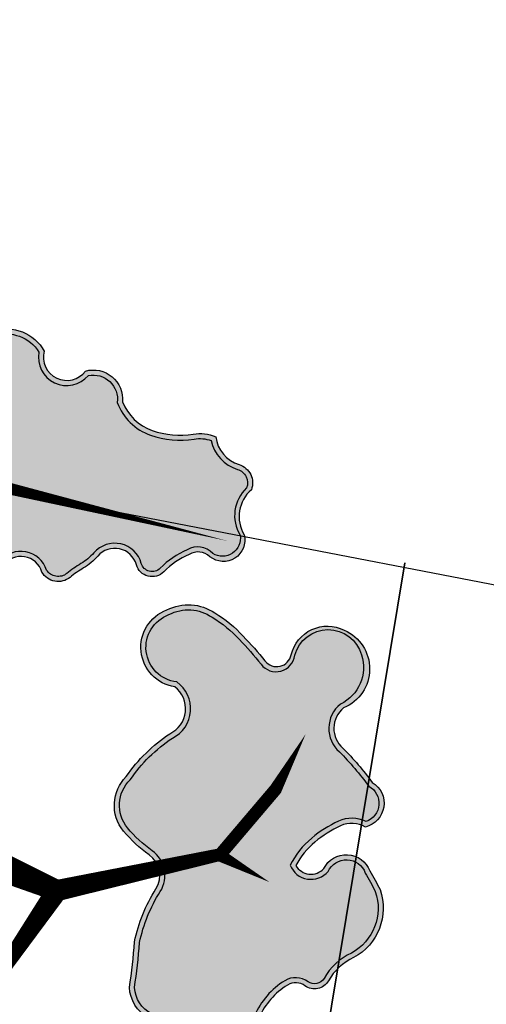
# Model space of a CAD drawing. Header units: metres. Extents: x 32353251 to 32353583, y 5707748 to 5708004.
# Tile 129 of 164: x 32353331.48 to 32353340.42, y 5707945.34 to 5707964.21. Entities that reach past the tile are written whole.
import ezdxf

# ---------------------------------------------------------------- set-up
doc = ezdxf.new("R2010")
doc.units = ezdxf.units.M
doc.header["$LTSCALE"] = 0.75
doc.layers.get('0').update_dxf_attribs({"linetype": 'CONTINUOUS'})
doc.layers.get('DEFPOINTS').update_dxf_attribs({"linetype": 'CONTINUOUS'})
for name, color, linetype, transparency in [('10414944$0$PF-Krone', 33, 'CONTINUOUS', 0.7), ('10414944$0$PF-Krone_SOL', 70, 'CONTINUOUS', 0.7), ('10414944$0$ST-Baum', 7, 'CONTINUOUS', 0.7)]:
    doc.layers.add(name, color=color, linetype=linetype, transparency=transparency)
doc.layers.add('10414944$0$PF-Stamm', color=7, linetype='CONTINUOUS', true_color=0x5f5144, transparency=0.7)
doc.layers.add('10417023$0$#9_002_GES I Übersicht Erdgeschoss_1_701_Grundstücksgrenze.A', color=7, linetype='CONTINUOUS', lineweight=25)
doc.layers.add('10417023$0$Keine', color=7, linetype='CONTINUOUS', lineweight=13)

# ---------------------------------------------------------------- blocks, each defined once
blk = doc.blocks.new('19-A2-A0')
at = {"layer": 'DEFPOINTS'}
blk.add_lwpolyline([(-489.15, -204.65), (489.1499999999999, -204.65), (489.1499999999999, 204.6499999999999), (-489.15, 204.65)], close=True, dxfattribs=at)
blk = doc.blocks.new('10414944$0$PF-BAUM_12')
at = {"layer": '10414944$0$PF-Krone_SOL', "transparency": 33554457}
h = blk.add_hatch(color=256, dxfattribs=at)
h.dxf.hatch_style = 1
h.set_gradient(color1=(88, 186, 72), color2=(175, 217, 170), tint=1, name='INVSPHERICAL')
edge = h.paths.add_edge_path()
edge.add_arc((-1.275830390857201, 1.399382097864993), 0.5409778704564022, 250.2469540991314, 303.4279495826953)
edge.add_arc((-0.5984433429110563, 0.4187938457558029), 0.6510505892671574, 94.36910483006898, 125.6408546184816, ccw=False)
edge.add_arc((-0.587127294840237, 0.2706846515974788), 0.7995914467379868, 79.90603873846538, 94.36910483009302, ccw=False)
edge.add_arc((-0.4073649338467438, 1.280481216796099), 0.2260808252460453, 259.9060387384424, 345.036763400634)
edge.add_arc((3.355624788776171, 0.2747785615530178), 3.668983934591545, 162.1844054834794, 165.0367634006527, ccw=False)
edge.add_arc((-0.2456361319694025, 1.432098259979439), 0.1136697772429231, 342.1844054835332, 421.4180956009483)
edge.add_arc((-0.3771698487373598, 1.19066696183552), 0.3886064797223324, 61.41809560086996, 105.4179101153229)
edge.add_arc((-0.4936066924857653, 1.612872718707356), 0.04936068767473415, 76.8677145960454, 285.41791011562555, ccw=False)
edge.add_arc((-0.4341673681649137, 1.767018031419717), 0.1165230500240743, 245.5522695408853, 317.881899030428)
edge.add_arc((-0.4413423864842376, 1.854276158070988), 0.1900562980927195, 299.5067279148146, 335.7073154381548)
edge.add_arc((-0.3904004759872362, 1.888891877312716), 0.1663692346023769, 317.3095623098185, 366.5168461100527)
edge.add_arc((-0.3153293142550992, 1.913845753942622), 0.09042715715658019, 356.149970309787, 452.3298293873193)
edge.add_arc((-0.2836797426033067, 2.114347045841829), 0.115674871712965, 186.3954916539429, 252.218544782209, ccw=False)
edge.add_arc((-0.1459217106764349, 2.139917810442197), 0.2556222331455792, 124.29676579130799, 188.6524407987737, ccw=False)
edge.add_arc((-0.3624160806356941, 2.415849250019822), 0.09717537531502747, 318.212910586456, 468.939619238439)
edge.add_arc((-0.4454785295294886, 2.554862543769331), 0.06980565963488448, 219.6884793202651, 317.5680266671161, ccw=False)
edge.add_arc((-0.5986654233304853, 2.082493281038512), 0.439202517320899, 76.91022463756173, 116.5449462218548)
edge.add_arc((-1.495104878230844, 4.557210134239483), 2.19639944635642, 281.76109639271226, 288.5889336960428, ccw=False)
edge.add_arc((-1.011380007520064, 0.8577594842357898), 1.549581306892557, 91.33232178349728, 98.00209096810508)
edge.add_arc((-1.110200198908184, 1.690989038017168), 0.7109395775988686, 99.46380088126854, 131.7621549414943)
edge.add_arc((-1.477296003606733, 2.155428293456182), 0.1251505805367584, 148.2467478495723, 256.0758048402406)
edge.add_arc((-1.523772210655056, 1.967966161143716), 0.06798690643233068, -114.95558517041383, 76.07580484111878, ccw=False)
edge.add_arc((-1.636922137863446, 1.724823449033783), 0.2001945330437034, 65.04441483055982, 122.1083113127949)
edge.add_arc((-1.789896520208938, 1.968606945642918), 0.08761018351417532, 221.6313549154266, 302.10831131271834, ccw=False)
edge.add_arc((-1.960268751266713, 1.817176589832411), 0.1403324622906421, 41.63135491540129, 166.8647619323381)
edge.add_arc((-2.344888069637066, 1.951900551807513), 0.2684363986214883, 321.9494812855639, 337.47522959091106, ccw=False)
edge.add_line((-2.1335031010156, 1.78644815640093), (-2.24070044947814, 1.672145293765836))
edge.add_arc((-2.050168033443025, 1.55746642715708), 0.2223822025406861, 148.9568377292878, 261.8330409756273)
edge.add_arc((-2.014945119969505, 1.023902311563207), 0.3204793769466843, 78.77175414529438, 102.03339601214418, ccw=False)
edge.add_arc((0.8411733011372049, 15.41112581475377), 14.34749978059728, 258.7717541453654, 259.659480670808)
edge.add_arc((-1.756767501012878, 1.172825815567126), 0.1258717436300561, 30.356045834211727, 79.65948067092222, ccw=False)
edge.add_arc((-1.887098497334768, 1.096495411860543), 0.2769098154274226, -0.4934409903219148, 30.356045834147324, ccw=False)
edge.add_arc((-1.360198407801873, 1.091957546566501), 0.2500098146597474, 179.5065590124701, 221.3188039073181)
edge.add_line((-1.547967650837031, 0.9268890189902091), (-1.458662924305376, 0.8902364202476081))
edge = h.paths.add_edge_path()
edge.add_arc((-2.059481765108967, -1.084874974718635), 0.2169261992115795, 117.743017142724, 251.4279173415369, ccw=False)
edge.add_arc((-2.253533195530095, -0.7960594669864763), 0.1343037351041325, 313.8670810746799, 413.8728587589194)
edge.add_arc((-1.138115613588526, 0.5381594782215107), 1.605061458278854, 221.5239991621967, 229.7889853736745, ccw=False)
edge.add_arc((-2.284347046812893, -0.4136953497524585), 0.1251460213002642, 108.7980098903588, 243.7028881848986, ccw=False)
edge.add_arc((-2.265693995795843, -0.1709504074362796), 0.1375594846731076, 244.6114760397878, 299.8242441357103)
edge.add_arc((-2.492195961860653, 0.2241565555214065), 0.5929852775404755, 299.8242441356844, 314.8751988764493)
edge.add_arc((-2.363394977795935, 0.09479323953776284), 0.4104351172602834, 314.8751988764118, 336.5606790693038)
edge.add_arc((-2.060380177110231, -0.1191084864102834), 0.08929884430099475, 34.5470326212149, 142.2333231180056)
edge.add_arc((-2.250865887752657, -0.01744387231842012), 0.1287676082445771, 205.9400492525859, 338.60503773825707, ccw=False)
edge.add_arc((-1.108164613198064, 0.8263883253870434), 1.547287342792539, 211.5442282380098, 215.5748454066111, ccw=False)
edge.add_arc((-2.164689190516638, 0.135857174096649), 0.2878534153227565, 123.29343593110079, 204.4063149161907, ccw=False)
edge.add_arc((-2.467457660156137, 0.6266363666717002), 0.2890336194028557, 300.0552099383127, 335.4000582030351)
edge.add_arc((-2.130212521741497, 0.4722339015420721), 0.0818766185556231, 58.400233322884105, 155.4000582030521, ccw=False)
edge.add_arc((-2.045506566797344, 0.6099227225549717), 0.07978138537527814, 238.4002333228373, 306.4203699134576)
edge.add_arc((-2.216338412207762, 0.8414610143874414), 0.3675199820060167, 306.4203699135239, 341.4929146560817)
edge.add_arc((-1.788351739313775, 0.6981998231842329), 0.0838073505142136, 72.42881272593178, 161.4929146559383, ccw=False)
edge.add_arc((-1.597036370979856, 1.302356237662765), 0.5499169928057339, 252.4288127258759, 281.6379014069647)
edge.add_arc((-1.383265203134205, 0.6006349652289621), 0.1928224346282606, 8.247918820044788, 122.2309709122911, ccw=False)
edge.add_arc((1.431251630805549, 0.4423670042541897), 2.630268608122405, 175.9464692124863, 181.0703957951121)
edge.add_arc((-2.00401799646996, 0.487025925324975), 0.8109027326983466, 332.6061259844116, 353.35791097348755, ccw=False)
edge.add_arc((-1.169561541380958, 0.05459796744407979), 0.1289438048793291, 152.6061259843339, 239.8128226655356)
edge.add_arc((-1.570920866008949, -0.6353615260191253), 0.6692625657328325, 44.463168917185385, 59.81282266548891, ccw=False)
edge.add_arc((-1.241688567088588, -0.3122416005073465), 0.207959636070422, -40.16628795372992, 44.46316891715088, ccw=False)
edge.add_arc((-1.796536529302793, -0.0424845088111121), 0.8201163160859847, 308.5292996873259, 330.4961341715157, ccw=False)
edge.add_arc((-1.213439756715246, -0.8062843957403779), 0.1419798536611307, 120.5815233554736, 237.1739812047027)
edge.add_arc((-1.303262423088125, -1.129719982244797), 0.2045314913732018, -64.49100201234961, 86.39601769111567, ccw=False)
edge.add_arc((-1.343038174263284, -1.111542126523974), 0.2397159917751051, 240.4754072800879, 302.2335774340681, ccw=False)
edge.add_arc((-1.212496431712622, -0.7917876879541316), 0.5839379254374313, 226.3664527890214, 244.7951840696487, ccw=False)
edge.add_arc((-0.7205358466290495, -0.1507537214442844), 1.390051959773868, 222.9429445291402, 229.9249013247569, ccw=False)
edge.add_arc((-1.793739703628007, -1.149493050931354), 0.07597900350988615, 42.91905236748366, 173.4992252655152)
edge.add_arc((-2.057999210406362, -1.113256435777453), 0.1907810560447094, 248.2895516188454, 351.67143994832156, ccw=False)
edge = h.paths.add_edge_path()
edge.add_arc((1.205929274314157, -0.03808187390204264), 0.6648786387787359, 150.7733560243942, 194.5557528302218)
edge.add_arc((0.9110323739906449, -0.09418379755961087), 0.3658840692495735, 197.6598679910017, 276.7526309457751)
edge.add_arc((0.952501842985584, -0.04416556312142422), 0.413367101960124, 270.2151576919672, 305.5241216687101)
edge.add_arc((1.263719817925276, -0.5120154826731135), 0.1493904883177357, -27.722531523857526, 118.39088184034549, ccw=False)
edge.add_arc((1.610601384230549, -0.6627295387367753), 0.2294921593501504, 159.2734788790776, 288.7974055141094)
edge.add_arc((1.626703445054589, -1.144600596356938), 0.2708678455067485, -1.0830160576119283, 77.66915394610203, ccw=False)
edge.add_arc((2.168692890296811, -1.047722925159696), 0.2897181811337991, 200.6131926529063, 382.9337083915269)
edge.add_arc((2.707215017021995, -0.7256574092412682), 0.3428939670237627, 147.8226503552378, 217.5909619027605, ccw=False)
edge.add_arc((2.446820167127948, -0.3829052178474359), 0.16290167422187, 259.4479773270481, 409.1515361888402)
edge.add_arc((2.798913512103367, 0.06172643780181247), 0.4044681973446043, 199.717331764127, 232.6211177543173, ccw=False)
edge.add_arc((2.5485255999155, -0.1163427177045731), 0.1368451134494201, 103.25926930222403, 162.2981442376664, ccw=False)
edge.add_arc((2.458370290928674, 0.1298676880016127), 0.1273804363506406, 297.4751888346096, 447.5020763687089)
edge.add_arc((2.459664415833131, 0.3352758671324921), 0.07826466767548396, 98.81568539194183, 273.1183725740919, ccw=False)
edge.add_arc((2.400049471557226, 0.524655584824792), 0.1217398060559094, 293.0270260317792, 374.9290756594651)
edge.add_arc((2.024496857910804, 0.3265849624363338), 0.543938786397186, 24.94830871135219, 42.11834572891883)
edge.add_arc((1.777536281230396, 0.1571253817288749), 0.8417226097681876, 39.39936629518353, 55.74996385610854)
edge.add_arc((2.28871862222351, 0.9353909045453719), 0.09061071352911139, 104.71311163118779, 245.5829301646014, ccw=False)
edge.add_arc((2.245471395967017, 1.100085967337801), 0.0796678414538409, 284.7131116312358, 435.2868883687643)
edge.add_arc((2.178622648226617, 0.8455110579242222), 0.3428733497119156, 75.2868883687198, 90.15444429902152)
edge.add_arc((2.192026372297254, 1.29077250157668), 0.1033869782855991, 200.5438286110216, 262.03398358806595, ccw=False)
edge.add_arc((1.870840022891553, 1.232273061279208), 0.2254717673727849, 5.655231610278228, 92.28552345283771)
edge.add_arc((1.892300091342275, 1.532989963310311), 0.08133979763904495, 129.4673444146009, 248.01420052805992, ccw=False)
edge.add_arc((1.637745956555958, 1.592450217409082), 0.2028788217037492, 0.9413307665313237, 108.0270818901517)
edge.add_arc((1.551550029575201, 2.041084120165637), 0.2567838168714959, 198.8037610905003, 275.2310876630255, ccw=False)
edge.add_arc((1.081010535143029, 1.905345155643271), 0.2335470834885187, 13.10922937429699, 167.2287665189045)
edge.add_arc((0.667106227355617, 1.999163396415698), 0.1908567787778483, 279.3002843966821, 347.2287665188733, ccw=False)
edge.add_arc((0.7224061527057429, 1.661477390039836), 0.1513272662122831, 99.30028439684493, 228.8091673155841)
edge.add_arc((0.4651874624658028, 1.367563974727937), 0.2392448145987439, 21.174439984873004, 48.80916731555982, ccw=False)
edge.add_arc((0.3242069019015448, 1.312953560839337), 0.3904328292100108, -10.785665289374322, 21.17443998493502, ccw=False)
edge.add_arc((-0.3793027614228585, 1.446972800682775), 1.106594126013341, 325.74486024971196, 349.2143347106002, ccw=False)
edge.add_arc((0.3557932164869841, 0.9463672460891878), 0.217228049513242, 278.26632049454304, 325.74486024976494, ccw=False)
edge.add_arc((0.4080198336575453, 0.5868876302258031), 0.1460255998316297, 98.26632049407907, 271.6730814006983)
edge.add_arc((0.4513693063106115, -0.8972217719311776), 1.338716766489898, 79.76747323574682, 91.6730814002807, ccw=False)
edge.add_arc((0.6891909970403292, 0.3778839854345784), 0.04231861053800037, -16.432465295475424, 90.01007423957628, ccw=False)
edge.add_line((0.7297810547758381, 0.3659126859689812), (0.6256929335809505, 0.2865554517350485))
edge = h.paths.add_edge_path()
edge.add_arc((-1.555223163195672, -2.256860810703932), 0.1724464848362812, 12.61889715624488, 77.74548789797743)
edge.add_arc((-1.497699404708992, -1.992023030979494), 0.0985664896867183, 164.1816184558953, 257.7454878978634, ccw=False)
edge.add_arc((-1.721456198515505, -1.839061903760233), 0.1803346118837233, 315.6357971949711, 396.2246867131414)
edge.add_arc((-1.472164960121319, -1.696410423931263), 0.1099059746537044, 56.01674859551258, 199.1656324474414, ccw=False)
edge.add_arc((-1.356177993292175, -1.537461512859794), 0.08703497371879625, 231.184356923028, 306.6089972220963)
edge.add_arc((-1.496832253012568, -1.247567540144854), 0.4080502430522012, 298.157499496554, 320.4217660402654)
edge.add_arc((-1.11798689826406, -1.560733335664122), 0.08347454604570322, 20.653440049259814, 140.4217660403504, ccw=False)
edge.add_arc((-0.9321149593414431, -1.490670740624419), 0.1151636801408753, 200.653440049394, 324.1571524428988)
edge.add_arc((-0.5981400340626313, -1.731920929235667), 0.2968325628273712, 125.84330849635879, 144.1571524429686, ccw=False)
edge.add_arc((-1.130664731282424, -0.9947323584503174), 0.6125790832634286, 305.8433084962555, 313.7682870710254)
edge.add_arc((-0.6401686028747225, -1.506784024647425), 0.09649309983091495, 35.28302061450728, 133.7682870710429, ccw=False)
edge.add_arc((-0.4572847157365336, -1.411362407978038), 0.1114227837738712, 200.8652948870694, 329.8016618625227)
edge.add_arc((5.964283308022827, -14.91256498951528), 14.85870977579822, 114.5641547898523, 115.1946115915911, ccw=False)
edge.add_arc((-0.1457535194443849, -1.53409145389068), 0.1510899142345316, 81.99943588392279, 116.2838084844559, ccw=False)
edge.add_arc((-0.129520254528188, -1.215296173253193), 0.1692439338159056, 271.623806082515, 322.4572965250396)
edge.add_arc((0.4219089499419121, -2.358237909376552), 1.120399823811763, 101.73913672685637, 111.8636470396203, ccw=False)
edge.add_arc((0.2816683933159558, -1.70446625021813), 0.4517900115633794, 61.04925684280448, 101.19463553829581, ccw=False)
edge.add_arc((0.4292618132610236, -1.46198264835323), 0.1685760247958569, -13.329732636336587, 65.05412811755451, ccw=False)
edge.add_arc((0.7010017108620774, -1.543810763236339), 0.1159577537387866, 158.2536660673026, 207.0243362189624)
edge.add_arc((0.7266853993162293, -1.435719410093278), 0.2061208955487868, 231.262642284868, 284.3776458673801)
edge.add_arc((0.7593609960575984, -1.468039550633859), 0.1683652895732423, 276.3106959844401, 373.1888080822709)
edge.add_arc((1.062288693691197, -1.322645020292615), 0.175404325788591, 121.90959285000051, 217.5827224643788, ccw=False)
edge.add_arc((1.200896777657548, -1.578616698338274), 0.4662936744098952, 12.496320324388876, 119.7416173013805, ccw=False)
edge.add_arc((1.506231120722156, -1.497401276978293), 0.1511990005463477, -66.22516994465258, 7.478724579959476, ccw=False)
edge.add_arc((1.590651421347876, -1.74789974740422), 0.114559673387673, 101.819637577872, 224.4343109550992)
edge.add_arc((1.323807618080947, -2.03664429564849), 0.2788018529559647, -26.98815304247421, 48.416980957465, ccw=False)
edge.add_arc((1.336519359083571, -2.02291467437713), 0.2742964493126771, 258.990857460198, 329.2485978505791, ccw=False)
edge.add_arc((1.66179977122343, -1.475713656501), 0.899565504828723, 229.3858036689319, 245.17635397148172, ccw=False)
edge.add_arc((0.9994391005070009, -2.236995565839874), 0.1097420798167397, 45.60372013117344, 249.2447767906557)
edge.add_arc((0.8450705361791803, -2.446470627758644), 0.1573317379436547, -95.43504692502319, 42.77878194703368, ccw=False)
edge.add_arc((0.8006672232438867, -2.220340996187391), 0.3838892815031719, 232.7999714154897, 274.407434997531, ccw=False)
edge.add_arc((0.4866273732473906, -2.606367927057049), 0.1146907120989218, 44.40200116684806, 165.1103036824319)
edge.add_arc((0.2716337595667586, -2.538690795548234), 0.1109403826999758, 123.3851654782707, 339.8556773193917, ccw=False)
edge.add_arc((0.9022259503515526, -2.367494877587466), 0.6960862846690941, 164.2603500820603, 186.4803302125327, ccw=False)
edge.add_arc((0.1063747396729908, -2.200784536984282), 0.1277932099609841, 9.965197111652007, 176.719202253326)
edge.add_arc((-48.31590581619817, -1.449866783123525), 48.30042117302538, 358.76612727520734, 359.11787380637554, ccw=False)
edge.add_arc((-0.3151971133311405, -2.36688031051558), 0.3136623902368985, 290.4728574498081, 336.89978386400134, ccw=False)
edge.add_arc((-0.2908299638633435, -2.456150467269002), 0.221667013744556, 213.8839286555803, 292.643387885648, ccw=False)
edge.add_arc((-0.5921851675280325, -2.559347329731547), 0.1190918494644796, 350.1440179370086, 508.4433663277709)
edge.add_arc((-0.7458082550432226, -2.355904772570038), 0.1504419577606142, 180.1485714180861, 290.27907681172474, ccw=False)
edge.add_arc((-1.124075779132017, -2.47034283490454), 0.254777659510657, 26.59218980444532, 75.66559330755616)
edge.add_arc((-1.166043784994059, -2.634577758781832), 0.4242899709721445, 75.66559330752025, 104.334406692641)
edge.add_arc((-1.321724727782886, -2.025345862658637), 0.2045184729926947, 251.4046212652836, 284.3344066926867, ccw=False)
at = {"layer": '10414944$0$PF-Krone'}
for points in [[(-1.48610388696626, 0.7637444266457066, -0.5428599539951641), (-1.192437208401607, 0.6282966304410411, 0.0223610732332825), (-1.198557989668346, 0.3932313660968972, -0.0907950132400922), (-1.284046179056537, 0.1139256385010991, 0.4000053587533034), (-1.234397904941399, -0.05685942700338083, -0.06707582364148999), (-1.093267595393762, -0.1665761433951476, -0.3870185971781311), (-1.082770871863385, -0.4463772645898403, -0.0961429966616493), (-1.285673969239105, -0.6840530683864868, 0.5576932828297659), (-1.29040559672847, -0.9255929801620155, -0.7734945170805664), (-1.215180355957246, -1.314313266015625, -0.2761885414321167), (-1.461169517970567, -1.320129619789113, -0.0805842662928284), (-1.615438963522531, -1.214423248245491, -0.0304739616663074), (-1.738099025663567, -1.097754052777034, 0.6406349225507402), (-1.869230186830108, -1.140890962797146, -0.4843983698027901), (-2.128572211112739, -1.290504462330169, -0.6599101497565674), (-2.160462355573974, -0.8928856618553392, 0.4663383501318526), (-2.174350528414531, -0.6875809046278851, -0.0360784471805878), (-2.339789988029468, -0.5258898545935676, -0.6675784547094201), (-2.324673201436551, -0.295224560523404, 0.2456826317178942), (-2.19728000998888, -0.2902908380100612, 0.0657667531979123), (-2.073806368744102, -0.1960596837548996, 0.0949041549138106), (-1.986828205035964, -0.0684686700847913, 0.5078024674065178), (-2.130971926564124, -0.06441764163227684, -0.6535406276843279), (-2.366660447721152, -0.07377074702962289, -0.0175886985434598), (-2.426819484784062, 0.01691476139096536, -0.3694791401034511), (-2.322699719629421, 0.3764652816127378, 0.1554554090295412), (-2.20465773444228, 0.5063174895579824, -0.4504662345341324), (-2.087310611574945, 0.541970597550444, 0.3058267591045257), (-1.998139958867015, 0.5457240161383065, 0.1542387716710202), (-1.86782494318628, 0.72480211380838, -0.4094373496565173)], [(-1.476008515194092, 0.7392897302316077, -0.5463726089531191), (-1.218586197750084, 0.6272299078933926, 0.0219199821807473), (-1.22459572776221, 0.3945170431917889, -0.0902379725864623), (-1.307139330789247, 0.1258928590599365, 0.4000053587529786), (-1.247476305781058, -0.07934194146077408, -0.0670758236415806), (-1.111830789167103, -0.1847947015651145, -0.3907620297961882), (-1.104185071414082, -0.4313992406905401, -0.0963887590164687), (-1.30053448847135, -0.6626354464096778, 0.5682633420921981), (-1.298295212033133, -0.9512673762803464, -0.7910607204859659), (-1.227756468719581, -1.291487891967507, -0.2793394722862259), (-1.44918974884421, -1.297020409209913, -0.0813963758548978), (-1.598071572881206, -1.195043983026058, -0.030818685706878), (-1.719784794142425, -1.079253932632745, 0.674461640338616), (-1.887962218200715, -1.140040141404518, -0.7642199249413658), (-2.227215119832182, -1.171771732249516, -0.3770349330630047), (-2.141779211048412, -0.9110006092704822, 0.4627582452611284), (-2.158232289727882, -0.6671480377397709, -0.0367926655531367), (-2.323881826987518, -0.504607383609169, -0.6506715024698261), (-2.325133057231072, -0.3233377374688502, 0.2268853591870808), (-2.1843442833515, -0.3128557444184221, 0.0657667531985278), (-2.055454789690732, -0.2144913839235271, 0.102669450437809), (-1.957814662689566, -0.06641701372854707, 0.5607344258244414), (-2.154037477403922, -0.05184492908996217, -0.6723522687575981), (-2.34416146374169, -0.06051485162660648, -0.0176961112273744), (-2.403786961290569, 0.02911284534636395, -0.3669931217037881), (-2.309008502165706, 0.3543383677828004, 0.1548309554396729), (-2.181008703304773, 0.4954901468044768, -0.4504662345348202), (-2.100939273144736, 0.519817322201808, 0.3058267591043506), (-1.982697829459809, 0.5247944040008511, 0.1542387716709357), (-1.843160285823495, 0.7165460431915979, -0.4094373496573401)], [(-0.2054894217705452, -2.660731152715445, -0.357852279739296), (-0.474850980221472, -2.579732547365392, 0.8265324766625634), (-0.6936661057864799, -2.49702167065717, -0.5212910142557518), (-0.8962497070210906, -2.356294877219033, 0.2174566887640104), (-1.060997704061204, -2.223497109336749, 0.1257478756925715), (-1.27108986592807, -2.223497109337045, -0.1446803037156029), (-1.386942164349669, -2.219187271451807, 0.2920727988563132), (-1.518620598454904, -2.088343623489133, -0.4325514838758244), (-1.592533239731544, -1.965154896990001, 0.3668828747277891), (-1.575979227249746, -1.732492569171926, -0.7208837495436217), (-1.41073295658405, -1.605276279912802, 0.3415219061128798), (-1.304274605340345, -1.607326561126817, 0.097452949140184), (-1.182325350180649, -1.507549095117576, -0.5760032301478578), (-1.039877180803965, -1.531290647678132, 0.5979171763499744), (-0.8387602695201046, -1.558106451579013, -0.0800797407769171), (-0.7719564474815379, -1.491302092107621, 0.0345930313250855), (-0.70691708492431, -1.437102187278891, -0.458285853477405), (-0.5614004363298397, -1.4510480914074, 0.6305648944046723), (-0.3609831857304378, -1.467407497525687, -0.0027508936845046)], [(-0.2150528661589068, -2.636537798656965, -0.3448161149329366), (-0.447731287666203, -2.573042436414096, 0.767088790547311), (-0.7103878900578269, -2.475189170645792, -0.5150631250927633), (-0.8701251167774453, -2.35054867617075, 0.2235782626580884), (-1.05455818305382, -2.198297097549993, 0.1257478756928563), (-1.277529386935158, -2.198297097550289, -0.1252454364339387), (-1.365577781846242, -2.198384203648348, 0.2707968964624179), (-1.513099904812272, -2.06292650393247, -0.4325514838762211), (-1.567508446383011, -1.972244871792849, 0.3547366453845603), (-1.555338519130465, -1.728500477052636, -0.649807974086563), (-1.424049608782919, -1.622575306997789, 0.3596155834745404), (-1.292000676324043, -1.630258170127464, 0.0974529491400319), (-1.162278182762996, -1.524120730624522, -0.5760032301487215), (-1.06421532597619, -1.540464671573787, 0.597917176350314), (-0.8176760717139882, -1.573336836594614, -0.0800797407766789), (-0.7567258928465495, -1.512386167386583, 0.0345930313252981), (-0.6889249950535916, -1.455884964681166, -0.4460569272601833), (-0.5843328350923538, -1.463769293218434, 0.599943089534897), (-0.3429985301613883, -1.48769309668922, -0.0026290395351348)]]:
    blk.add_lwpolyline(points, format="xyb", dxfattribs=at)
at = {"layer": '10414944$0$PF-Stamm'}
for points in [[(0.04563796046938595, -0.1010697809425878, 0.2167480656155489, 0.1083740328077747, 0), (-0.7801243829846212, 0.1666490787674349, 0.1083740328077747, 0.06502441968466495, 0), (-0.4990996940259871, 0.66531309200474, 0.06502441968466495, 0.0433496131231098, 0), (-0.5990764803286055, 1.107644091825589, 0.0433496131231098, 0.0433496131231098, 0), (-0.4752625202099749, 1.405143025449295, 0.06502441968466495, 1.976742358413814e-14, 0), (-0.3708803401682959, 1.868965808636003, 0, 0, 0)], [(-0.7801243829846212, 0.1666490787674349, 0.1083740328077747, 0.06502441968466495, 0), (-1.590640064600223, -0.0880399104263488, 0.06502441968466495, 0, 0), (-1.860806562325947, 0.02902439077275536, 0, 0, 0)], [(-1.585548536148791, -0.07450252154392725, 0.06502441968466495, 0.06502441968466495, 0), (-1.849138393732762, -0.4466609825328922, 0.06502441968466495, 0, 0), (-1.978642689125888, -0.7430559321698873, 0, 0, 0)], [(0.379222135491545, -1.22838968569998, 0.1083740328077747, 0.06502441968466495, 0), (-0.2688033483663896, -1.876420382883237, 0.06502441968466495, 0, 0), (-1.498308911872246, -1.692626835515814, 0, 0, 0)]]:
    blk.add_lwpolyline(points, format="xyseb", dxfattribs=at)
blk = doc.blocks.new('10414944')
at = {"layer": '10414944$0$ST-Baum', "xscale": 3.743018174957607, "yscale": 3.743018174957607, "zscale": 1.559590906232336, "rotation": 175}
blk.add_blockref('10414944$0$PF-BAUM_12', (32353329.3412891, 5707948.393879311), dxfattribs=at)
blk = doc.blocks.new('10417023$0$#9_MKO_LP5_ARC_GES_UP_00_002_P_G_modell (3D)')
at = {"layer": '10417023$0$#9_002_GES I Übersicht Erdgeschoss_1_701_Grundstücksgrenze.A', "color": 1, "linetype": 'Continuous', "lineweight": 35, "true_color": 0xff0000, "flags": 128}
blk.add_lwpolyline([(-32353511.47268937, -5707768.718078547), (-32353510.58466005, -5707813.546075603), (-32353471.71535595, -5707813.720027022), (-32353425.53849031, -5707813.961117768)], dxfattribs=at)
blk = doc.blocks.new('10417023$0$2_MKO_LP5_LAN_GES_UP_00_002_V_A (3D)')
at = {"layer": '10417023$0$Keine'}
blk.add_blockref('10417023$0$#9_MKO_LP5_ARC_GES_UP_00_002_P_G_modell (3D)', (0, 0), dxfattribs=at)
blk = doc.blocks.new('10417023')
at = {"layer": '10417023$0$Keine', "rotation": 349.4819372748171}
blk.add_blockref('10417023$0$2_MKO_LP5_LAN_GES_UP_00_002_V_A (3D)', (65205154.93137175, 5413829.557758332), dxfattribs=at)

msp = doc.modelspace()

# ---------------------------------------------------------------- block references
msp.add_blockref('10414944', (0, 0))
at = {"xscale": 0.25, "yscale": 0.25, "zscale": 0.25, "rotation": 349.0867958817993}
msp.add_blockref('19-A2-A0', (32353428.52751582, 5707884.314449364), dxfattribs=at)

# ---------------------------------------------------------------- next in the draw order: block references
msp.add_blockref('10417023', (0, 0))

doc.saveas('drawing.dxf')
